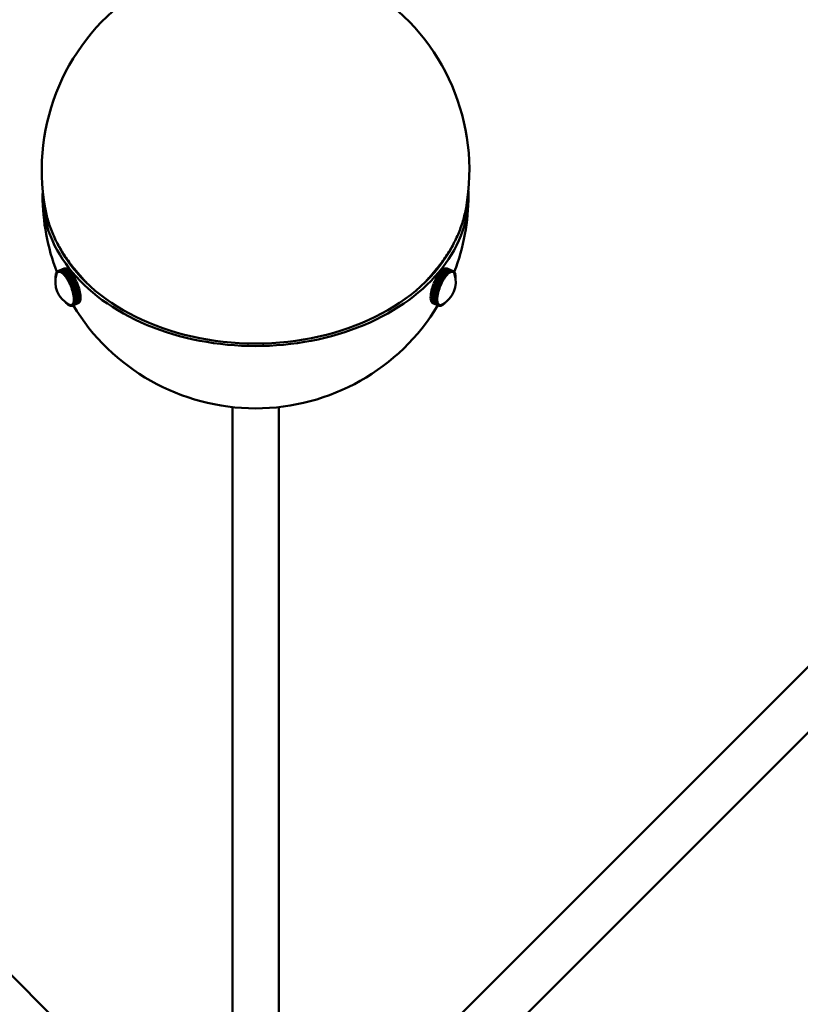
# Model space of a CAD drawing. Header units: millimetres. Extents: x 381 to 3103, y 17 to 2472.
# Tile 13 of 36: x 805 to 1024, y 789 to 1066. Entities that reach past the tile are written whole.
import ezdxf

# ---------------------------------------------------------------- set-up
doc = ezdxf.new("R2010")
doc.units = ezdxf.units.MM
doc.header["$LTSCALE"] = 12
doc.layers.add('Widoczne (ISO)', color=7, linetype='Continuous', lineweight=50)
doc.layers.add('Wymiar (ISO)', color=7, linetype='Continuous', lineweight=18)
doc.styles.add('Tekst notatki (ISO)', font='tahoma.ttf')
doc.dimstyles.new('Domyślne (ISO)', dxfattribs={"dimscale": 12, "dimtxt": 3, "dimasz": 3, "dimexe": 3.175, "dimexo": 0, "dimgap": 0.762, "dimtad": 1, "dimdec": 1, "dimlfac": 0.03937, "dimrnd": 1e-08, "dimzin": 0, "dimdsep": 46, "dimtxsty": 'Tekst notatki (ISO)', "dimblk": 'Filled-1', "dimcen": 0.09, "dimdle": 10, "dimse1": 1, "dimse2": 1, "dimclrd": 256, "dimclre": 256, "dimclrt": 256, "dimadec": 0, "dimazin": 0, "dimtfac": 0.666667, "dimtmove": 0, "dimatfit": 3, "dimfxl": 1, "dimtolj": 1, "dimlwd": 15, "dimlwe": 15, "dimarcsym": 0})

# ---------------------------------------------------------------- blocks, each defined once
blk = doc.blocks.new('Filled-1')
at = {"color": 0}
for p, q in [((0, 0), (-1, 0.25)), ((-1, 0.25), (-1, -0.25)), ((-1, 0), (0, 0)), ((-1, -0.25), (0, 0))]:
    blk.add_line(p, q, dxfattribs=at)
at = {"color": 0, "flags": 128}
blk.add_lwpolyline([(-1, -0.25), (0, 0), (-1, 0.25), (-1, -0.25)], dxfattribs=at)
at = {"color": 0}
blk.add_solid([(-1, -0.25), (0, 0), (-1, 0.25), (-1, -0.25)], dxfattribs=at)
blk = doc.blocks.new('*D9')
at = {"layer": 'Defpoints', "color": 0, "transparency": 16777216}
for p in [(925.71, 1346.51), (1573.16, 1346.51), (870.71, 230.38)]:
    blk.add_point(p, dxfattribs=at)
at = {"layer": 'Wymiar (ISO)', "lineweight": 15, "transparency": 16777216}
blk.add_line((1573.16, 266.38), (1573.16, 1310.51), dxfattribs=at)
at = {"layer": 'Wymiar (ISO)', "lineweight": 15, "transparency": 16777216, "xscale": 36, "yscale": 36, "zscale": 36}
for p, rotation in [((1573.16, 1346.51), 90), ((1573.16, 230.38), 270)]:
    blk.add_blockref('Filled-1', p, dxfattribs=dict(at, rotation=rotation))
at = {"layer": 'Wymiar (ISO)', "lineweight": 18, "transparency": 16777216, "insert": (1465.84, 689.34), "char_height": 36, "attachment_point": 1, "rotation": 90, "style": 'Tekst notatki (ISO)'}
blk.add_mtext('\\A1;43.9\\P1116 mm', dxfattribs=at)
blk = doc.blocks.new('*D10')
at = {"layer": 'Defpoints', "color": 0, "transparency": 16777216}
for p in [(925.71, 1496.51), (1573.16, 1496.51), (870.71, 230.38)]:
    blk.add_point(p, dxfattribs=at)
at = {"layer": 'Wymiar (ISO)', "lineweight": 15, "transparency": 16777216}
for p, q in [((1573.16, 1496.51), (1573.16, 1749)), ((1573.16, 266.38), (1573.16, 1460.51))]:
    blk.add_line(p, q, dxfattribs=at)
at = {"layer": 'Wymiar (ISO)', "lineweight": 15, "transparency": 16777216, "xscale": 36, "yscale": 36, "zscale": 36}
for p, rotation in [((1573.16, 1496.51), 90), ((1573.16, 230.38), 270)]:
    blk.add_blockref('Filled-1', p, dxfattribs=dict(at, rotation=rotation))
at = {"layer": 'Wymiar (ISO)', "lineweight": 18, "transparency": 16777216, "insert": (1465.7, 1541.65), "char_height": 36, "attachment_point": 1, "rotation": 90, "style": 'Tekst notatki (ISO)'}
blk.add_mtext('\\A1;49.8\\P1266 mm', dxfattribs=at)
blk = doc.blocks.new('*D11')
at = {"layer": 'Defpoints', "color": 0, "transparency": 16777216}
for p in [(925.71, 1796.51), (1573.16, 1796.51), (870.71, 230.38)]:
    blk.add_point(p, dxfattribs=at)
at = {"layer": 'Wymiar (ISO)', "lineweight": 15, "transparency": 16777216}
for p, q in [((1573.16, 1796.51), (1573.16, 2049)), ((1573.16, 266.38), (1573.16, 1760.51))]:
    blk.add_line(p, q, dxfattribs=at)
at = {"layer": 'Wymiar (ISO)', "lineweight": 15, "transparency": 16777216, "xscale": 36, "yscale": 36, "zscale": 36}
for p, rotation in [((1573.16, 1796.51), 90), ((1573.16, 230.38), 270)]:
    blk.add_blockref('Filled-1', p, dxfattribs=dict(at, rotation=rotation))
at = {"layer": 'Wymiar (ISO)', "lineweight": 18, "transparency": 16777216, "insert": (1465.92, 1841.65), "char_height": 36, "attachment_point": 1, "rotation": 90, "style": 'Tekst notatki (ISO)'}
blk.add_mtext('\\A1;61.7\\P1566 mm', dxfattribs=at)
blk = doc.blocks.new('*D12')
at = {"layer": 'Defpoints', "color": 0, "transparency": 16777216}
for p in [(925.71, 2246.01), (1573.16, 2246.01), (870.71, 230.38)]:
    blk.add_point(p, dxfattribs=at)
at = {"layer": 'Wymiar (ISO)', "lineweight": 15, "transparency": 16777216}
blk.add_line((1573.16, 266.38), (1573.16, 2210.01), dxfattribs=at)
at = {"layer": 'Wymiar (ISO)', "lineweight": 15, "transparency": 16777216, "xscale": 36, "yscale": 36, "zscale": 36}
for p, rotation in [((1573.16, 2246.01), 90), ((1573.16, 230.38), 270)]:
    blk.add_blockref('Filled-1', p, dxfattribs=dict(at, rotation=rotation))
at = {"layer": 'Wymiar (ISO)', "lineweight": 18, "transparency": 16777216, "insert": (1465.79, 2138.24), "char_height": 36, "attachment_point": 1, "rotation": 90, "style": 'Tekst notatki (ISO)'}
blk.add_mtext('\\A1;79.4\\P2016 mm', dxfattribs=at)

msp = doc.modelspace()

# ---------------------------------------------------------------- linework, layer by layer
at = {"layer": 'Widoczne (ISO)'}
for p, q in [((814.92, 994.76), (815.05, 994.9)), ((815.05, 994.9), (815.07, 994.91)), ((815.16, 994.68), (815.05, 994.9)), ((815.07, 994.91), (815.22, 995.01)), ((815.17, 994.68), (815.07, 994.91)), ((815.22, 995.01), (815.24, 995.01)), ((815.32, 994.78), (815.22, 995.01)), ((816.97, 995.72), (815.24, 995.01)), ((815.24, 995.01), (815.41, 995.06)), ((815.33, 994.78), (815.24, 995.01)), ((815.33, 994.78), (815.41, 994.81)), ((815.34, 994.78), (815.38, 994.8)), ((815.41, 995.06), (817.14, 995.77)), ((815.5, 994.83), (815.41, 995.06)), ((815.41, 994.81), (815.5, 994.83)), ((817.16, 995.77), (815.42, 995.06)), ((815.51, 994.83), (815.42, 995.06)), ((815.42, 995.06), (815.61, 995.06)), ((815.5, 994.83), (815.51, 994.83)), ((815.51, 994.83), (815.6, 994.83)), ((815.6, 994.83), (815.7, 994.83)), ((815.61, 995.06), (817.35, 995.77)), ((815.7, 994.83), (815.61, 995.06)), ((817.37, 995.77), (815.63, 995.06)), ((815.71, 994.83), (815.63, 995.06)), ((815.63, 995.06), (815.84, 995.01)), ((815.7, 994.83), (815.7, 994.83)), ((815.71, 994.83), (815.81, 994.8)), ((815.81, 994.8), (815.91, 994.78)), ((815.84, 995.01), (817.57, 995.72)), ((815.91, 994.78), (815.84, 995.01)), ((817.59, 995.71), (815.86, 995)), ((815.92, 994.78), (815.86, 995)), ((815.86, 995), (816.08, 994.91)), ((816.08, 994.91), (817.81, 995.61)), ((816.14, 994.68), (816.08, 994.91)), ((817.83, 995.6), (816.1, 994.89)), ((816.15, 994.67), (816.1, 994.89)), ((816.1, 994.89), (816.33, 994.75)), ((816.33, 994.75), (818.07, 995.46)), ((818.09, 995.44), (816.36, 994.73)), ((816.6, 994.54), (818.33, 995.25)), ((818.35, 995.23), (816.62, 994.52)), ((816.87, 994.28), (818.6, 994.99)), ((818.62, 994.97), (816.89, 994.26)), ((817.14, 995.77), (816.97, 995.72)), ((817.14, 995.77), (817.14, 995.77)), ((817.35, 995.77), (817.16, 995.77)), ((817.35, 995.76), (817.35, 995.77)), ((817.57, 995.72), (817.37, 995.77)), ((817.58, 995.7), (817.57, 995.72)), ((817.81, 995.61), (817.59, 995.71)), ((817.82, 995.59), (817.81, 995.61)), ((818.07, 995.46), (817.83, 995.6)), ((818.07, 995.43), (818.07, 995.46)), ((818.33, 995.25), (818.09, 995.44)), ((818.33, 995.22), (818.33, 995.25)), ((818.6, 994.99), (818.35, 995.23)), ((818.6, 994.96), (818.6, 994.99)), ((818.87, 994.69), (818.62, 994.97)), ((822.04, 993.13), (820.32, 995.13)), ((919.38, 993.13), (921.1, 995.13)), ((922.77, 994.94), (922.52, 994.66)), ((924.51, 994.23), (922.77, 994.94)), ((923.04, 995.2), (922.8, 994.97)), ((922.8, 994.97), (924.53, 994.26)), ((922.8, 994.93), (922.8, 994.97)), ((924.78, 994.5), (923.04, 995.2)), ((923.06, 995.2), (923.07, 995.23)), ((923.31, 995.42), (923.07, 995.23)), ((923.07, 995.23), (924.8, 994.52)), ((925.04, 994.71), (923.31, 995.42)), ((923.56, 995.59), (923.33, 995.44)), ((923.33, 995.44), (925.07, 994.73)), ((923.33, 995.41), (923.33, 995.44)), ((925.3, 994.88), (923.56, 995.59)), ((923.58, 995.58), (923.59, 995.6)), ((923.81, 995.7), (923.59, 995.6)), ((923.59, 995.6), (925.32, 994.89)), ((925.54, 995), (923.81, 995.7)), ((923.82, 995.7), (923.83, 995.71)), ((924.04, 995.77), (923.83, 995.71)), ((923.83, 995.71), (925.56, 995)), ((925.77, 995.06), (924.04, 995.77)), ((924.05, 995.76), (924.06, 995.77)), ((924.06, 995.77), (925.79, 995.06)), ((924.25, 995.77), (924.06, 995.77)), ((925.98, 995.07), (924.25, 995.77)), ((924.26, 995.77), (926, 995.06)), ((924.26, 995.77), (924.26, 995.77)), ((924.44, 995.73), (924.26, 995.77)), ((926.17, 995.02), (924.44, 995.73)), ((925.07, 994.73), (925.3, 994.88)), ((925.25, 994.66), (925.3, 994.88)), ((925.26, 994.67), (925.32, 994.89)), ((925.32, 994.89), (925.54, 995)), ((925.48, 994.77), (925.54, 995)), ((925.49, 994.77), (925.56, 995)), ((925.49, 994.77), (925.59, 994.8)), ((925.56, 995), (925.77, 995.06)), ((925.59, 994.8), (925.7, 994.83)), ((925.7, 994.83), (925.77, 995.06)), ((925.7, 994.83), (925.71, 994.83)), ((925.71, 994.83), (925.79, 995.06)), ((925.71, 994.83), (925.8, 994.83)), ((925.79, 995.06), (925.98, 995.07)), ((925.8, 994.83), (925.9, 994.83)), ((925.9, 994.83), (925.98, 995.07)), ((925.9, 994.84), (925.91, 994.83)), ((925.91, 994.83), (926, 995.06)), ((925.91, 994.83), (925.99, 994.81)), ((925.99, 994.81), (926.08, 994.79)), ((926, 995.06), (926.17, 995.02)), ((926.08, 994.78), (926.04, 994.8)), ((926.08, 994.79), (926.17, 995.02)), ((926.09, 994.79), (926.19, 995.01)), ((926.17, 995.02), (926.19, 995.01)), ((926.19, 995.01), (926.34, 994.92)), ((926.24, 994.69), (926.34, 994.92)), ((926.25, 994.69), (926.35, 994.91)), ((926.34, 994.92), (926.35, 994.91)), ((926.35, 994.91), (926.49, 994.77)), ((814.61, 993.65), (814.65, 993.97)), ((814.69, 993.54), (814.61, 993.65)), ((814.61, 993.62), (814.63, 993.63)), ((814.69, 993.52), (814.61, 993.62)), ((814.61, 993.27), (814.61, 993.62)), ((814.64, 993.24), (814.61, 993.27)), ((814.61, 993.24), (814.63, 993.25)), ((814.63, 993.21), (814.61, 993.24)), ((814.61, 993.11), (814.61, 993.24)), ((814.65, 994), (814.71, 994.27)), ((814.76, 993.82), (814.65, 994)), ((814.65, 993.97), (814.66, 993.97)), ((814.76, 993.81), (814.65, 993.97)), ((814.71, 994.3), (814.8, 994.53)), ((814.83, 994.09), (814.71, 994.3)), ((814.71, 994.27), (814.72, 994.28)), ((814.83, 994.08), (814.71, 994.27)), ((814.8, 994.53), (814.81, 994.54)), ((814.91, 994.33), (814.8, 994.53)), ((814.81, 994.55), (814.91, 994.74)), ((814.92, 994.34), (814.81, 994.55)), ((814.82, 994.04), (814.83, 994.08)), ((814.83, 994.09), (814.87, 994.21)), ((814.84, 994.09), (814.83, 994.09)), ((814.83, 994.08), (814.83, 994.08)), ((814.87, 994.21), (814.91, 994.33)), ((814.91, 994.74), (814.93, 994.75)), ((815.03, 994.53), (814.91, 994.74)), ((814.91, 994.33), (814.92, 994.33)), ((815.03, 994.53), (814.92, 994.76)), ((814.92, 994.34), (814.97, 994.43)), ((814.93, 994.34), (814.92, 994.34)), ((814.97, 994.43), (815.03, 994.53)), ((815.03, 994.53), (815.1, 994.6)), ((815.04, 994.54), (815.03, 994.53)), ((815.03, 994.53), (815.03, 994.53)), ((815.1, 994.6), (815.16, 994.68)), ((815.16, 994.68), (815.18, 994.68)), ((815.17, 994.68), (815.24, 994.73)), ((815.19, 994.69), (815.17, 994.68)), ((815.24, 994.73), (815.32, 994.78)), ((815.32, 994.78), (815.33, 994.78)), ((815.91, 994.78), (815.92, 994.78)), ((815.92, 994.78), (816.03, 994.73)), ((816.03, 994.73), (816.14, 994.68)), ((816.14, 994.68), (816.15, 994.68)), ((816.15, 994.67), (816.27, 994.6)), ((816.27, 994.6), (816.38, 994.53)), ((816.38, 994.53), (816.33, 994.75)), ((816.39, 994.52), (816.36, 994.73)), ((816.36, 994.73), (816.6, 994.54)), ((816.38, 994.53), (816.39, 994.53)), ((816.39, 994.52), (816.51, 994.42)), ((816.51, 994.42), (816.63, 994.33)), ((816.63, 994.33), (816.6, 994.54)), ((816.64, 994.32), (816.62, 994.52)), ((816.62, 994.52), (816.87, 994.28)), ((816.63, 994.33), (816.64, 994.33)), ((816.64, 994.32), (816.77, 994.2)), ((816.77, 994.2), (816.89, 994.08)), ((816.89, 994.08), (816.87, 994.28)), ((816.9, 994.07), (816.89, 994.26)), ((816.89, 994.26), (817.14, 993.98)), ((816.89, 994.08), (816.9, 994.09)), ((816.9, 994.07), (817.03, 993.93)), ((817.03, 993.93), (817.15, 993.79)), ((817.14, 993.98), (818.87, 994.69)), ((817.15, 993.79), (817.14, 993.98)), ((817.15, 993.79), (817.16, 993.8)), ((817.16, 993.78), (817.17, 993.95)), ((817.16, 993.78), (817.29, 993.62)), ((818.9, 994.66), (817.17, 993.95)), ((817.17, 993.95), (817.42, 993.64)), ((817.29, 993.62), (817.41, 993.47)), ((817.41, 993.47), (817.42, 993.64)), ((817.41, 993.47), (817.43, 993.47)), ((817.42, 993.64), (819.15, 994.35)), ((817.42, 993.45), (817.44, 993.61)), ((817.42, 993.45), (817.55, 993.28)), ((819.17, 994.31), (817.44, 993.61)), ((817.44, 993.61), (817.69, 993.26)), ((817.55, 993.28), (817.67, 993.1)), ((817.67, 993.1), (817.69, 993.26)), ((817.67, 993.1), (817.69, 993.11)), ((817.68, 993.08), (817.71, 993.22)), ((817.68, 993.08), (817.81, 992.89)), ((817.69, 993.26), (819.42, 993.96)), ((819.44, 993.93), (817.71, 993.22)), ((817.71, 993.22), (817.96, 992.84)), ((817.81, 992.89), (817.93, 992.7)), ((817.93, 992.7), (817.96, 992.84)), ((817.93, 992.7), (817.95, 992.71)), ((817.94, 992.69), (817.98, 992.8)), ((817.94, 992.69), (818.06, 992.48)), ((817.96, 992.84), (819.69, 993.55)), ((819.71, 993.51), (817.98, 992.8)), ((817.98, 992.8), (818.22, 992.4)), ((818.06, 992.48), (818.18, 992.28)), ((818.18, 992.28), (818.22, 992.4)), ((818.18, 992.28), (818.2, 992.29)), ((818.19, 992.26), (818.24, 992.35)), ((818.19, 992.26), (818.3, 992.05)), ((818.22, 992.4), (819.95, 993.1)), ((819.97, 993.06), (818.24, 992.35)), ((818.24, 992.35), (818.47, 991.93)), ((818.3, 992.05), (818.41, 991.83)), ((818.47, 991.93), (820.2, 992.63)), ((820.22, 992.59), (818.49, 991.88)), ((818.64, 991.37), (820.37, 992.07)), ((818.7, 991.44), (820.43, 992.15)), ((820.45, 992.1), (818.72, 991.39)), ((818.87, 994.65), (818.87, 994.69)), ((819.15, 994.35), (818.9, 994.66)), ((819.15, 994.3), (819.15, 994.35)), ((819.42, 993.96), (819.17, 994.31)), ((819.42, 993.92), (819.42, 993.96)), ((819.69, 993.55), (819.44, 993.93)), ((819.68, 993.49), (819.69, 993.55)), ((819.95, 993.1), (819.71, 993.51)), ((819.93, 993.04), (819.95, 993.1)), ((820.2, 992.63), (819.97, 993.06)), ((820.16, 992.57), (820.2, 992.63)), ((820.43, 992.15), (820.22, 992.59)), ((820.37, 992.07), (820.43, 992.15)), ((820.65, 991.64), (820.45, 992.1)), ((821.15, 993.91), (821.31, 993.98)), ((920.27, 993.91), (920.11, 993.98)), ((920.95, 992.06), (920.75, 991.6)), ((922.68, 991.35), (920.95, 992.06)), ((921.18, 992.55), (920.97, 992.1)), ((920.97, 992.1), (922.7, 991.39)), ((921.03, 992.03), (920.97, 992.1)), ((922.91, 991.84), (921.18, 992.55)), ((921.43, 993.02), (921.2, 992.59)), ((921.2, 992.59), (922.93, 991.88)), ((921.24, 992.52), (921.2, 992.59)), ((923.16, 992.31), (921.43, 993.02)), ((921.69, 993.47), (921.45, 993.06)), ((921.45, 993.06), (923.18, 992.36)), ((921.47, 993), (921.45, 993.06)), ((923.42, 992.76), (921.69, 993.47)), ((921.95, 993.89), (921.71, 993.51)), ((921.71, 993.51), (923.44, 992.8)), ((921.72, 993.46), (921.71, 993.51)), ((923.68, 993.18), (921.95, 993.89)), ((922.22, 994.28), (921.98, 993.93)), ((921.98, 993.93), (923.71, 993.22)), ((921.98, 993.88), (921.98, 993.93)), ((923.96, 993.57), (922.22, 994.28)), ((922.5, 994.63), (922.25, 994.31)), ((922.25, 994.31), (923.98, 993.61)), ((922.25, 994.27), (922.25, 994.31)), ((924.23, 993.92), (922.5, 994.63)), ((922.52, 994.66), (924.26, 993.95)), ((922.52, 994.62), (922.52, 994.66)), ((922.93, 991.88), (923.16, 992.31)), ((923.1, 992.01), (923.21, 992.22)), ((923.21, 992.22), (923.16, 992.31)), ((923.18, 992.36), (923.42, 992.76)), ((923.22, 992.24), (923.18, 992.36)), ((923.19, 992.25), (923.22, 992.24)), ((923.22, 992.24), (923.34, 992.44)), ((923.34, 992.44), (923.46, 992.65)), ((923.46, 992.65), (923.42, 992.76)), ((923.44, 992.8), (923.68, 993.18)), ((923.47, 992.67), (923.44, 992.8)), ((923.45, 992.68), (923.47, 992.67)), ((923.47, 992.67), (923.59, 992.86)), ((923.59, 992.86), (923.71, 993.05)), ((923.71, 993.05), (923.68, 993.18)), ((923.71, 993.22), (923.96, 993.57)), ((923.73, 993.07), (923.71, 993.22)), ((923.71, 993.07), (923.73, 993.07)), ((923.73, 993.07), (923.85, 993.24)), ((923.85, 993.24), (923.97, 993.42)), ((923.97, 993.42), (923.96, 993.57)), ((923.97, 993.44), (923.99, 993.43)), ((923.98, 993.61), (924.23, 993.92)), ((923.99, 993.43), (923.98, 993.61)), ((923.99, 993.43), (924.11, 993.59)), ((924.11, 993.59), (924.24, 993.75)), ((924.24, 993.75), (924.23, 993.92)), ((924.24, 993.77), (924.25, 993.77)), ((924.25, 993.77), (924.26, 993.95)), ((924.25, 993.77), (924.37, 993.91)), ((924.26, 993.95), (924.51, 994.23)), ((924.37, 993.91), (924.5, 994.04)), ((924.5, 994.04), (924.51, 994.23)), ((924.5, 994.06), (924.51, 994.06)), ((924.51, 994.06), (924.53, 994.26)), ((924.51, 994.06), (924.63, 994.18)), ((924.53, 994.26), (924.78, 994.5)), ((924.63, 994.18), (924.75, 994.3)), ((924.75, 994.3), (924.78, 994.5)), ((924.76, 994.31), (924.77, 994.31)), ((924.77, 994.31), (924.8, 994.52)), ((924.77, 994.31), (924.89, 994.4)), ((924.8, 994.52), (925.04, 994.71)), ((924.89, 994.4), (925.01, 994.5)), ((925.01, 994.5), (925.04, 994.71)), ((925.01, 994.51), (925.02, 994.51)), ((925.02, 994.51), (925.07, 994.73)), ((925.02, 994.51), (925.13, 994.58)), ((925.13, 994.58), (925.25, 994.66)), ((925.25, 994.67), (925.26, 994.67)), ((925.26, 994.67), (925.37, 994.72)), ((925.37, 994.72), (925.48, 994.77)), ((925.48, 994.78), (925.49, 994.77)), ((926.08, 994.79), (926.09, 994.79)), ((926.09, 994.79), (926.16, 994.74)), ((926.16, 994.74), (926.24, 994.69)), ((926.24, 994.69), (926.22, 994.7)), ((926.23, 994.7), (926.25, 994.69)), ((926.25, 994.69), (926.31, 994.62)), ((926.31, 994.62), (926.38, 994.55)), ((926.38, 994.55), (926.37, 994.55)), ((926.37, 994.54), (926.38, 994.54)), ((926.38, 994.55), (926.49, 994.77)), ((926.38, 994.54), (926.5, 994.76)), ((926.38, 994.54), (926.44, 994.45)), ((926.44, 994.45), (926.49, 994.36)), ((926.48, 994.76), (926.5, 994.76)), ((926.49, 994.36), (926.61, 994.57)), ((926.49, 994.36), (926.49, 994.36)), ((926.49, 994.35), (926.5, 994.35)), ((926.5, 994.76), (926.61, 994.57)), ((926.5, 994.35), (926.62, 994.55)), ((926.5, 994.35), (926.54, 994.23)), ((926.54, 994.23), (926.58, 994.12)), ((926.58, 994.12), (926.7, 994.32)), ((926.58, 994.12), (926.58, 994.12)), ((926.58, 994.11), (926.59, 994.1)), ((926.59, 994.1), (926.71, 994.29)), ((926.59, 994.1), (926.6, 994.05)), ((926.6, 994.56), (926.62, 994.55)), ((926.62, 994.55), (926.7, 994.32)), ((926.65, 993.85), (926.77, 994.02)), ((926.66, 993.83), (926.77, 994)), ((926.69, 994.3), (926.71, 994.29)), ((926.71, 994.29), (926.77, 994.02)), ((926.72, 993.57), (926.81, 993.69)), ((926.73, 993.55), (926.81, 993.65)), ((926.75, 994), (926.77, 994)), ((926.77, 994), (926.81, 993.69)), ((926.78, 993.27), (926.82, 993.31)), ((926.79, 993.66), (926.81, 993.65)), ((926.79, 993.28), (926.81, 993.27)), ((926.79, 993.24), (926.81, 993.27)), ((926.81, 993.65), (926.82, 993.31)), ((926.81, 993.27), (926.81, 993.11)), ((818.41, 991.83), (818.47, 991.93)), ((818.41, 991.83), (818.46, 991.85)), ((818.42, 991.81), (818.49, 991.88)), ((818.42, 991.81), (818.53, 991.59)), ((818.49, 991.88), (818.7, 991.44)), ((818.53, 991.59), (818.64, 991.37)), ((818.64, 991.37), (818.7, 991.44)), ((818.65, 991.34), (818.72, 991.39)), ((818.65, 991.34), (818.75, 991.12)), ((818.72, 991.39), (818.92, 990.94)), ((818.75, 991.12), (818.85, 990.89)), ((818.85, 990.89), (820.58, 991.59)), ((820.59, 991.57), (818.85, 990.86)), ((818.85, 990.89), (818.92, 990.94)), ((818.85, 990.86), (818.94, 990.89)), ((818.85, 990.86), (818.95, 990.63)), ((818.92, 990.94), (820.65, 991.64)), ((820.67, 991.6), (818.94, 990.89)), ((818.94, 990.89), (819.12, 990.42)), ((818.95, 990.63), (819.04, 990.4)), ((819.04, 990.4), (819.12, 990.42)), ((820.78, 991.08), (819.05, 990.38)), ((819.05, 990.38), (819.13, 990.14)), ((819.05, 990.38), (819.14, 990.38)), ((819.12, 990.42), (820.85, 991.13)), ((819.13, 990.14), (819.21, 989.91)), ((820.87, 991.08), (819.14, 990.38)), ((819.14, 990.38), (819.3, 989.91)), ((819.21, 989.91), (819.3, 989.91)), ((819.27, 989.91), (819.22, 989.89)), ((819.22, 989.89), (819.29, 989.65)), ((819.22, 989.89), (819.32, 989.86)), ((819.29, 989.65), (819.36, 989.42)), ((819.3, 989.91), (821.04, 990.62)), ((821.05, 990.57), (819.32, 989.86)), ((819.32, 989.86), (819.46, 989.4)), ((819.36, 989.42), (819.46, 989.4)), ((819.4, 989.41), (819.36, 989.4)), ((819.36, 989.4), (819.43, 989.17)), ((819.36, 989.4), (819.47, 989.35)), ((819.46, 989.4), (821.19, 990.1)), ((821.21, 990.06), (819.47, 989.35)), ((819.47, 989.35), (819.59, 988.89)), ((819.59, 988.89), (821.33, 989.6)), ((821.34, 989.55), (819.61, 988.85)), ((820.58, 991.59), (820.65, 991.64)), ((820.59, 991.57), (820.67, 991.6)), ((820.85, 991.13), (820.67, 991.6)), ((820.78, 991.08), (820.87, 991.08)), ((821.04, 990.62), (820.87, 991.08)), ((820.97, 990.59), (821.05, 990.57)), ((821.19, 990.1), (821.05, 990.57)), ((821.15, 990.08), (821.21, 990.06)), ((821.33, 989.6), (821.21, 990.06)), ((821.29, 989.59), (821.34, 989.55)), ((821.43, 989.11), (821.34, 989.55)), ((920.07, 989.51), (919.98, 989.07)), ((920.12, 989.54), (920.07, 989.51)), ((921.81, 988.8), (920.07, 989.51)), ((920.2, 990.01), (920.08, 989.56)), ((920.08, 989.56), (921.82, 988.85)), ((920.26, 990.04), (920.2, 990.01)), ((921.93, 989.31), (920.2, 990.01)), ((920.36, 990.52), (920.22, 990.06)), ((920.22, 990.06), (921.95, 989.35)), ((920.43, 990.54), (920.36, 990.52)), ((922.09, 989.82), (920.36, 990.52)), ((920.53, 991.04), (920.37, 990.57)), ((920.37, 990.57), (922.1, 989.86)), ((920.63, 991.04), (920.53, 991.04)), ((922.26, 990.33), (920.53, 991.04)), ((920.73, 991.55), (920.55, 991.08)), ((920.55, 991.08), (922.28, 990.38)), ((922.36, 990.33), (920.63, 991.04)), ((920.82, 991.53), (920.73, 991.55)), ((922.46, 990.84), (920.73, 991.55)), ((920.75, 991.6), (922.48, 990.89)), ((920.83, 991.55), (920.75, 991.6)), ((922.55, 990.82), (920.82, 991.53)), ((920.83, 991.55), (922.56, 990.84)), ((921.03, 992.03), (922.77, 991.32)), ((921.82, 988.85), (921.93, 989.31)), ((922.04, 989.36), (921.93, 989.31)), ((921.95, 989.35), (922.09, 989.82)), ((922.05, 989.38), (921.95, 989.35)), ((921.99, 989.13), (922.04, 989.36)), ((922.04, 989.36), (922.01, 989.37)), ((922.05, 989.38), (922.12, 989.61)), ((922.19, 989.84), (922.09, 989.82)), ((922.1, 989.86), (922.26, 990.33)), ((922.2, 989.87), (922.1, 989.86)), ((922.12, 989.61), (922.19, 989.84)), ((922.19, 989.84), (922.14, 989.86)), ((922.2, 989.87), (922.28, 990.1)), ((922.36, 990.33), (922.26, 990.33)), ((922.28, 990.38), (922.46, 990.84)), ((922.37, 990.36), (922.28, 990.38)), ((922.28, 990.1), (922.36, 990.33)), ((922.37, 990.36), (922.46, 990.59)), ((922.55, 990.82), (922.46, 990.84)), ((922.46, 990.59), (922.55, 990.82)), ((922.48, 990.89), (922.68, 991.35)), ((922.56, 990.84), (922.48, 990.89)), ((922.56, 990.84), (922.66, 991.07)), ((922.66, 991.07), (922.76, 991.3)), ((922.76, 991.3), (922.68, 991.35)), ((922.7, 991.39), (922.91, 991.84)), ((922.77, 991.32), (922.7, 991.39)), ((922.77, 991.32), (922.87, 991.55)), ((922.87, 991.55), (922.98, 991.77)), ((922.98, 991.77), (922.91, 991.84)), ((922.99, 991.79), (922.93, 991.88)), ((922.94, 991.81), (922.99, 991.79)), ((922.99, 991.79), (923.1, 992.01)), ((819.43, 989.17), (819.49, 988.94)), ((819.49, 988.94), (819.59, 988.89)), ((819.51, 988.93), (819.49, 988.92)), ((819.49, 988.92), (819.54, 988.7)), ((819.49, 988.92), (819.61, 988.85)), ((819.54, 988.7), (819.59, 988.48)), ((819.59, 988.48), (819.7, 988.4)), ((819.59, 988.46), (819.63, 988.24)), ((819.61, 988.46), (819.59, 988.46)), ((819.59, 988.46), (819.71, 988.36)), ((819.61, 988.85), (819.7, 988.4)), ((819.63, 988.24), (819.66, 988.03)), ((819.66, 988.03), (819.78, 987.93)), ((819.67, 988.01), (819.69, 987.81)), ((819.68, 988.01), (819.67, 988.01)), ((819.67, 988.01), (819.79, 987.89)), ((819.69, 987.81), (819.71, 987.6)), ((819.7, 988.4), (821.43, 989.11)), ((819.71, 986.67), (819.7, 986.51)), ((819.7, 986.51), (819.82, 986.34)), ((821.44, 989.07), (819.71, 988.36)), ((819.71, 988.36), (819.78, 987.93)), ((819.71, 987.6), (819.84, 987.49)), ((819.73, 987.59), (819.71, 987.58)), ((819.71, 987.58), (819.72, 987.4)), ((819.71, 987.58), (819.84, 987.45)), ((819.73, 986.83), (819.71, 986.67)), ((819.72, 987.4), (819.74, 987.21)), ((819.74, 987.19), (819.73, 987.02)), ((819.73, 987.02), (819.73, 986.84)), ((819.73, 986.84), (819.86, 986.69)), ((819.74, 986.83), (819.73, 986.83)), ((819.73, 986.83), (819.85, 986.65)), ((819.74, 987.21), (819.86, 987.07)), ((819.75, 987.19), (819.74, 987.19)), ((819.74, 987.19), (819.86, 987.03)), ((821.49, 986.72), (819.75, 986.01)), ((819.76, 986.04), (821.49, 986.74)), ((819.78, 987.93), (821.52, 988.64)), ((821.52, 988.6), (819.79, 987.89)), ((819.79, 987.89), (819.84, 987.49)), ((819.82, 986.34), (821.55, 987.05)), ((821.55, 987.02), (819.82, 986.31)), ((819.85, 986.65), (819.82, 986.34)), ((819.84, 987.49), (821.57, 988.19)), ((821.57, 988.15), (819.84, 987.45)), ((819.84, 987.45), (819.86, 987.07)), ((821.59, 987.36), (819.85, 986.65)), ((819.86, 987.07), (821.59, 987.78)), ((821.59, 987.74), (819.86, 987.03)), ((819.86, 986.69), (821.59, 987.39)), ((819.86, 987.03), (819.86, 986.69)), ((821.4, 989.1), (821.44, 989.07)), ((821.4, 986.49), (821.49, 986.72)), ((821.52, 988.64), (821.44, 989.07)), ((821.47, 986.74), (821.49, 986.72)), ((821.49, 988.63), (821.52, 988.6)), ((821.49, 986.74), (821.55, 987.02)), ((821.57, 988.19), (821.52, 988.6)), ((821.54, 988.18), (821.57, 988.15)), ((821.54, 987.04), (821.55, 987.02)), ((821.55, 987.05), (821.59, 987.36)), ((821.59, 987.78), (821.57, 988.15)), ((821.57, 987.77), (821.59, 987.74)), ((821.57, 987.38), (821.59, 987.36)), ((821.59, 987.39), (821.59, 987.74)), ((919.85, 988.12), (919.83, 987.74)), ((919.83, 987.74), (921.56, 987.03)), ((919.85, 987.73), (919.83, 987.7)), ((919.83, 987.7), (919.84, 987.36)), ((921.56, 987), (919.83, 987.7)), ((919.84, 987.36), (921.57, 986.65)), ((919.86, 987.35), (919.84, 987.33)), ((919.84, 987.33), (919.87, 987.02)), ((921.57, 986.62), (919.84, 987.33)), ((919.89, 988.56), (919.85, 988.15)), ((919.85, 988.15), (921.58, 987.45)), ((919.87, 988.15), (919.85, 988.12)), ((921.58, 987.41), (919.85, 988.12)), ((919.87, 987.02), (921.6, 986.31)), ((919.89, 987.01), (919.88, 986.99)), ((919.88, 986.99), (919.94, 986.72)), ((921.61, 986.28), (919.88, 986.99)), ((919.93, 988.59), (919.89, 988.56)), ((921.63, 987.85), (919.89, 988.56)), ((919.97, 989.02), (919.9, 988.6)), ((919.9, 988.6), (921.63, 987.89)), ((919.94, 986.72), (921.67, 986.01)), ((919.95, 986.71), (919.94, 986.69)), ((919.94, 986.69), (920.03, 986.46)), ((921.68, 985.99), (919.94, 986.69)), ((920.01, 989.06), (919.97, 989.02)), ((921.7, 988.32), (919.97, 989.02)), ((919.98, 989.07), (921.71, 988.36)), ((921.56, 987.03), (921.58, 987.41)), ((921.69, 987.17), (921.56, 987.03)), ((921.69, 987.16), (921.56, 987)), ((921.57, 986.65), (921.56, 987)), ((921.69, 986.81), (921.57, 986.65)), ((921.69, 986.8), (921.57, 986.62)), ((921.6, 986.31), (921.57, 986.62)), ((921.58, 987.45), (921.63, 987.85)), ((921.71, 987.57), (921.58, 987.45)), ((921.7, 987.55), (921.58, 987.41)), ((921.63, 987.89), (921.7, 988.32)), ((921.75, 987.99), (921.63, 987.89)), ((921.75, 987.97), (921.63, 987.85)), ((921.69, 987.16), (921.67, 987.16)), ((921.69, 986.8), (921.68, 986.8)), ((921.7, 987.55), (921.69, 987.55)), ((921.69, 987.36), (921.7, 987.55)), ((921.69, 987.17), (921.69, 987.36)), ((921.69, 986.98), (921.69, 987.16)), ((921.69, 986.81), (921.69, 986.98)), ((921.71, 986.64), (921.69, 986.8)), ((921.82, 988.41), (921.7, 988.32)), ((921.71, 988.36), (921.81, 988.8)), ((921.83, 988.44), (921.71, 988.36)), ((921.71, 987.57), (921.73, 987.77)), ((921.73, 986.49), (921.71, 986.64)), ((921.73, 987.77), (921.75, 987.97)), ((921.75, 987.97), (921.74, 987.98)), ((921.75, 987.99), (921.79, 988.2)), ((921.79, 988.2), (921.82, 988.41)), ((921.82, 988.41), (921.8, 988.42)), ((921.92, 988.88), (921.81, 988.8)), ((921.93, 988.9), (921.82, 988.85)), ((921.83, 988.44), (921.87, 988.66)), ((921.87, 988.66), (921.92, 988.88)), ((921.92, 988.88), (921.9, 988.89)), ((921.93, 988.9), (921.99, 989.13)), ((817.58, 986.05), (817.43, 986.21)), ((817.57, 986.11), (817.58, 986.05)), ((817.6, 986.06), (817.58, 986.05)), ((817.59, 986.09), (817.6, 986.02)), ((817.85, 985.79), (817.6, 986.02)), ((817.83, 985.93), (817.85, 985.79)), ((817.85, 985.92), (817.87, 985.77)), ((817.87, 985.8), (817.85, 985.79)), ((818.11, 985.58), (817.87, 985.77)), ((818.08, 985.78), (818.11, 985.58)), ((818.09, 985.77), (818.13, 985.56)), ((818.13, 985.58), (818.11, 985.58)), ((818.36, 985.41), (818.13, 985.56)), ((818.32, 985.64), (818.26, 985.67)), ((818.32, 985.64), (818.32, 985.64)), ((818.32, 985.64), (818.36, 985.41)), ((818.33, 985.63), (818.33, 985.63)), ((818.33, 985.63), (818.39, 985.4)), ((818.44, 985.58), (818.33, 985.63)), ((818.38, 985.42), (818.36, 985.41)), ((818.61, 985.3), (818.39, 985.4)), ((818.55, 985.53), (818.44, 985.58)), ((818.55, 985.53), (818.55, 985.53)), ((818.55, 985.53), (818.61, 985.3)), ((818.56, 985.53), (818.56, 985.53)), ((818.56, 985.53), (818.63, 985.3)), ((818.66, 985.5), (818.56, 985.53)), ((818.62, 985.31), (818.61, 985.3)), ((818.83, 985.25), (818.63, 985.3)), ((818.76, 985.48), (818.66, 985.5)), ((818.77, 985.48), (818.76, 985.48)), ((818.76, 985.48), (818.83, 985.25)), ((818.77, 985.48), (818.78, 985.48)), ((818.77, 985.48), (818.85, 985.24)), ((818.87, 985.48), (818.77, 985.48)), ((818.85, 985.25), (818.83, 985.25)), ((819.04, 985.24), (818.85, 985.24)), ((818.96, 985.48), (818.87, 985.48)), ((818.98, 985.49), (818.96, 985.48)), ((818.96, 985.48), (819.04, 985.24)), ((819.06, 985.5), (818.97, 985.48)), ((818.97, 985.48), (818.99, 985.49)), ((818.97, 985.48), (819.06, 985.24)), ((819.06, 985.25), (819.04, 985.24)), ((819.14, 985.52), (819.06, 985.5)), ((819.23, 985.29), (819.06, 985.24)), ((819.12, 985.52), (819.18, 985.55)), ((819.15, 985.53), (819.14, 985.52)), ((819.14, 985.52), (819.23, 985.29)), ((819.22, 985.58), (819.15, 985.53)), ((819.15, 985.53), (819.25, 985.3)), ((819.3, 985.62), (819.22, 985.58)), ((820.96, 986), (819.23, 985.29)), ((819.25, 985.3), (820.98, 986.01)), ((819.4, 985.4), (819.25, 985.3)), ((819.31, 985.63), (819.3, 985.62)), ((819.3, 985.62), (819.4, 985.4)), ((819.37, 985.7), (819.31, 985.63)), ((819.31, 985.63), (819.41, 985.41)), ((819.44, 985.77), (819.37, 985.7)), ((821.13, 986.1), (819.4, 985.4)), ((819.41, 985.41), (821.15, 986.11)), ((819.54, 985.55), (819.41, 985.41)), ((819.5, 985.88), (819.44, 985.78)), ((819.44, 985.78), (819.44, 985.77)), ((819.44, 985.78), (819.55, 985.57)), ((819.44, 985.77), (819.54, 985.55)), ((819.55, 985.97), (819.5, 985.88)), ((821.28, 986.26), (819.54, 985.55)), ((819.55, 985.57), (821.29, 986.28)), ((819.59, 986.1), (819.55, 985.98)), ((819.55, 985.98), (819.67, 985.78)), ((819.56, 985.97), (819.55, 985.97)), ((819.55, 985.97), (819.66, 985.76)), ((819.66, 985.76), (819.55, 985.57)), ((819.64, 986.21), (819.59, 986.1)), ((819.67, 986.36), (819.64, 986.23)), ((819.64, 986.23), (819.76, 986.04)), ((819.64, 986.22), (819.64, 986.21)), ((819.64, 986.21), (819.75, 986.01)), ((821.39, 986.46), (819.66, 985.76)), ((819.7, 986.5), (819.67, 986.36)), ((819.67, 985.78), (821.4, 986.49)), ((819.75, 986.01), (819.67, 985.78)), ((819.71, 986.5), (819.7, 986.5)), ((819.7, 986.5), (819.82, 986.31)), ((819.82, 986.31), (819.76, 986.04)), ((820.96, 986), (820.96, 986)), ((820.98, 986.01), (821.13, 986.1)), ((821.13, 986.11), (821.13, 986.1)), ((821.15, 986.11), (821.28, 986.26)), ((821.27, 986.27), (821.28, 986.26)), ((821.29, 986.28), (821.39, 986.46)), ((821.39, 986.48), (821.39, 986.46)), ((920.03, 986.46), (921.76, 985.76)), ((920.04, 986.46), (920.04, 986.44)), ((920.04, 986.44), (920.15, 986.26)), ((921.77, 985.74), (920.04, 986.44)), ((920.15, 986.26), (921.88, 985.55)), ((920.16, 986.25), (920.16, 986.24)), ((920.16, 986.24), (920.29, 986.1)), ((921.89, 985.54), (920.16, 986.24)), ((920.29, 986.1), (922.02, 985.4)), ((920.31, 986.1), (920.3, 986.09)), ((920.3, 986.09), (920.46, 986)), ((922.04, 985.38), (920.3, 986.09)), ((920.46, 986), (922.19, 985.29)), ((920.47, 985.99), (920.47, 985.99)), ((922.21, 985.29), (920.47, 985.99)), ((921.73, 986.49), (921.6, 986.31)), ((921.73, 986.47), (921.61, 986.28)), ((921.67, 986.01), (921.61, 986.28)), ((921.79, 986.2), (921.67, 986.01)), ((921.79, 986.19), (921.68, 985.99)), ((921.76, 985.76), (921.68, 985.99)), ((921.73, 986.47), (921.72, 986.48)), ((921.76, 986.34), (921.73, 986.47)), ((921.79, 986.2), (921.76, 986.34)), ((921.88, 985.96), (921.76, 985.76)), ((921.88, 985.95), (921.77, 985.74)), ((921.88, 985.55), (921.77, 985.74)), ((921.79, 986.19), (921.78, 986.19)), ((921.84, 986.08), (921.79, 986.19)), ((921.88, 985.96), (921.84, 986.08)), ((921.88, 985.95), (921.87, 985.96)), ((921.94, 985.86), (921.88, 985.95)), ((921.99, 985.77), (921.88, 985.55)), ((922, 985.76), (921.89, 985.54)), ((922.02, 985.4), (921.89, 985.54)), ((921.99, 985.77), (921.94, 985.86)), ((922, 985.76), (921.99, 985.76)), ((922.06, 985.69), (922, 985.76)), ((922.13, 985.62), (922.02, 985.4)), ((922.13, 985.61), (922.04, 985.38)), ((922.19, 985.29), (922.04, 985.38)), ((922.13, 985.62), (922.06, 985.69)), ((922.13, 985.61), (922.13, 985.62)), ((922.21, 985.57), (922.13, 985.61)), ((922.29, 985.52), (922.19, 985.29)), ((922.29, 985.52), (922.21, 985.57)), ((922.3, 985.52), (922.21, 985.29)), ((922.38, 985.24), (922.21, 985.29)), ((922.3, 985.52), (922.25, 985.54)), ((922.3, 985.52), (922.29, 985.52)), ((922.38, 985.5), (922.3, 985.52)), ((922.47, 985.47), (922.38, 985.5)), ((922.47, 985.47), (922.38, 985.24)), ((922.4, 985.24), (922.38, 985.25)), ((922.48, 985.47), (922.4, 985.24)), ((922.59, 985.25), (922.4, 985.24)), ((922.45, 985.48), (922.47, 985.47)), ((922.48, 985.47), (922.46, 985.48)), ((922.57, 985.48), (922.48, 985.47)), ((922.67, 985.48), (922.57, 985.48)), ((922.67, 985.48), (922.59, 985.25)), ((922.61, 985.25), (922.59, 985.26)), ((922.68, 985.48), (922.61, 985.25)), ((922.81, 985.3), (922.61, 985.25)), ((922.66, 985.48), (922.67, 985.48)), ((922.68, 985.48), (922.67, 985.48)), ((922.78, 985.51), (922.68, 985.48)), ((922.88, 985.54), (922.78, 985.51)), ((922.88, 985.54), (922.81, 985.3)), ((922.84, 985.31), (922.82, 985.32)), ((922.9, 985.54), (922.84, 985.31)), ((923.06, 985.41), (922.84, 985.31)), ((922.88, 985.54), (922.88, 985.54)), ((922.9, 985.54), (922.89, 985.54)), ((923.01, 985.59), (922.9, 985.54)), ((923.12, 985.64), (923.01, 985.59)), ((923.12, 985.64), (923.06, 985.41)), ((923.08, 985.43), (923.06, 985.43)), ((923.13, 985.65), (923.08, 985.43)), ((923.31, 985.58), (923.08, 985.43)), ((923.11, 985.64), (923.12, 985.64)), ((923.13, 985.65), (923.12, 985.65)), ((923.18, 985.68), (923.13, 985.65)), ((923.35, 985.78), (923.31, 985.58)), ((923.33, 985.59), (923.32, 985.6)), ((923.37, 985.79), (923.33, 985.59)), ((923.57, 985.79), (923.33, 985.59)), ((923.6, 985.93), (923.57, 985.79)), ((923.6, 985.81), (923.58, 985.82)), ((923.84, 986.05), (923.6, 985.81)), ((923.61, 985.94), (923.6, 985.81)), ((923.85, 986.11), (923.84, 986.05)), ((923.87, 986.07), (923.85, 986.08)), ((923.99, 986.21), (923.87, 986.07)), ((923.87, 986.12), (923.87, 986.07)), ((833.03, 766.59), (620.9, 978.72)), ((908.39, 766.59), (1120.53, 978.72)), ((917.59, 757.4), (1129.72, 969.53)), ((864.21, 779.36), (864.21, 956.83)), ((877.21, 779.36), (877.21, 956.83))]:
    msp.add_line(p, q, dxfattribs=at)
for centre, radius, start, end in [((870.71, 1023.3), 60, 349.8987, 190.1013), ((870.71, 1016.23), 59.75, 180, 201.0392), ((870.71, 1016.23), 59.75, 338.9626, 0), ((813.7, 988.71), 9.08, 35.4903, 46.0166), ((821.78, 992.01), 7.25, 162.9344, 241.4809), ((919.64, 992.01), 7.25, 298.5191, 17.0656), ((870.71, 1016.23), 59.75, 211.0492, 328.9507)]:
    msp.add_arc(centre, radius, start, end, dxfattribs=at)
for centre, major_axis, ratio, start_param, end_param in [((870.71, 1016.23), (-59.75, 0), 0.707107, 6.252428, 9.455535), ((870.71, 1016.23), (58.75, 0), 0.707107, 3.49463, 5.930148), ((817.23, 990.15), (-1.89, 4.63), 0.353553, 6.24235, 6.34707), ((817.23, 990.15), (-1.89, 4.63), 0.353553, 6.13763, 6.24235), ((817.23, 990.15), (-1.89, 4.63), 0.353553, 6.032911, 6.13763), ((817.23, 990.15), (-1.89, 4.63), 0.353553, 5.928191, 6.032911), ((924.19, 990.15), (1.89, 4.63), 0.353553, 0.259646, 0.364365), ((924.19, 990.15), (1.89, 4.63), 0.353553, 0.154926, 0.259646), ((924.19, 990.15), (1.89, 4.63), 0.353553, 0.050206, 0.154926), ((924.19, 990.15), (1.89, 4.63), 0.353553, 6.228672, 6.333392), ((817.23, 990.15), (-1.89, 4.63), 0.353553, 0.378044, 0.408096), ((817.23, 990.15), (-1.89, 4.63), 0.353553, 0.273324, 0.378044), ((817.23, 990.15), (-1.89, 4.63), 0.353553, 0.168604, 0.273324), ((817.23, 990.15), (-1.89, 4.63), 0.353553, 0.063885, 0.168604), ((817.23, 990.15), (-1.89, 4.63), 0.353553, 5.823471, 5.928191), ((817.23, 990.15), (1.89, -4.63), 0.353553, 2.577159, 2.681879), ((817.23, 990.15), (1.89, -4.63), 0.353553, 2.472439, 2.577159), ((817.23, 990.15), (1.89, -4.63), 0.353553, 2.367719, 2.472439), ((817.23, 990.15), (1.89, -4.63), 0.353553, 2.263, 2.367719), ((817.23, 990.15), (1.89, -4.63), 0.353553, 2.15828, 2.263), ((817.23, 990.15), (1.89, -4.63), 0.353553, 2.05356, 2.15828), ((817.23, 990.15), (1.89, -4.63), 0.353553, 1.94884, 2.05356), ((817.23, 990.15), (1.89, -4.63), 0.353553, 1.844121, 1.94884), ((817.23, 990.15), (1.89, -4.63), 0.353553, 1.739401, 1.844121), ((818.97, 990.86), (1.89, -4.63), 0.353553, 1.687996, 1.689591), ((924.19, 990.15), (1.89, 4.63), 0.353553, 1.202124, 1.306843), ((924.19, 990.15), (1.89, 4.63), 0.353553, 1.097404, 1.202124), ((924.19, 990.15), (1.89, 4.63), 0.353553, 0.992684, 1.097404), ((924.19, 990.15), (1.89, 4.63), 0.353553, 0.887964, 0.992684), ((924.19, 990.15), (1.89, 4.63), 0.353553, 0.783245, 0.887964), ((924.19, 990.15), (1.89, 4.63), 0.353553, 0.678525, 0.783245), ((924.19, 990.15), (1.89, 4.63), 0.353553, 0.573805, 0.678525), ((924.19, 990.15), (1.89, 4.63), 0.353553, 0.469085, 0.573805), ((924.19, 990.15), (1.89, 4.63), 0.353553, 0.364365, 0.469085), ((924.19, 990.15), (1.89, 4.63), 0.353553, 6.123952, 6.228672), ((924.19, 990.15), (1.89, 4.63), 0.353553, 6.019232, 6.123952), ((924.19, 990.15), (1.89, 4.63), 0.353553, 5.914513, 6.019232), ((924.19, 990.15), (1.89, 4.63), 0.353553, 5.875089, 5.914513), ((817.23, 990.15), (1.89, -4.63), 0.353553, 1.634681, 1.739401), ((817.23, 990.15), (1.89, -4.63), 0.353553, 1.529961, 1.634681), ((817.23, 990.15), (1.89, -4.63), 0.353553, 1.425242, 1.529961), ((817.23, 990.15), (1.89, -4.63), 0.353553, 1.320522, 1.425242), ((817.23, 990.15), (1.89, -4.63), 0.353553, 1.215802, 1.320522), ((818.97, 990.86), (1.89, -4.63), 0.353553, 1.579931, 1.58474), ((818.97, 990.86), (1.89, -4.63), 0.353553, 1.47508, 1.477839), ((922.46, 990.86), (1.89, 4.63), 0.353553, 1.673609, 1.675896), ((922.46, 990.86), (1.89, 4.63), 0.353553, 1.566235, 1.571044), ((922.46, 990.86), (1.89, 4.63), 0.353553, 1.461384, 1.463454), ((924.19, 990.15), (1.89, 4.63), 0.353553, 1.830442, 1.935162), ((924.19, 990.15), (1.89, 4.63), 0.353553, 1.725722, 1.830442), ((924.19, 990.15), (1.89, 4.63), 0.353553, 1.621003, 1.725722), ((924.19, 990.15), (1.89, 4.63), 0.353553, 1.516283, 1.621003), ((924.19, 990.15), (1.89, 4.63), 0.353553, 1.411563, 1.516283), ((924.19, 990.15), (1.89, 4.63), 0.353553, 1.306843, 1.411563), ((817.23, 990.15), (1.89, -4.63), 0.353553, 1.111082, 1.215802), ((817.23, 990.15), (1.89, -4.63), 0.353553, 1.006362, 1.111082), ((817.23, 990.15), (1.89, -4.63), 0.353553, 0.901643, 1.006362), ((817.23, 990.15), (1.89, -4.63), 0.353553, 0.482764, 0.587483), ((817.23, 990.15), (1.89, -4.63), 0.353553, 0.796923, 0.901643), ((817.23, 990.15), (1.89, -4.63), 0.353553, 0.587483, 0.692203), ((817.23, 990.15), (1.89, -4.63), 0.353553, 0.692203, 0.796923), ((924.19, 990.15), (1.89, 4.63), 0.353553, 2.249321, 2.354041), ((924.19, 990.15), (1.89, 4.63), 0.353553, 2.354041, 2.458761), ((924.19, 990.15), (1.89, 4.63), 0.353553, 2.458761, 2.56348), ((924.19, 990.15), (1.89, 4.63), 0.353553, 2.56348, 2.6682), ((924.19, 990.15), (1.89, 4.63), 0.353553, 2.144601, 2.249321), ((924.19, 990.15), (1.89, 4.63), 0.353553, 2.039882, 2.144601), ((924.19, 990.15), (1.89, 4.63), 0.353553, 1.935162, 2.039882), ((817.23, 990.15), (1.89, -4.63), 0.353553, 5.875089, 5.928191), ((817.23, 990.15), (1.89, -4.63), 0.353553, 5.928191, 6.032911), ((817.23, 990.15), (1.89, -4.63), 0.353553, 6.032911, 6.13763), ((817.23, 990.15), (1.89, -4.63), 0.353553, 6.13763, 6.24235), ((817.23, 990.15), (1.89, -4.63), 0.353553, 6.24235, 6.34707), ((817.23, 990.15), (1.89, -4.63), 0.353553, 0.063885, 0.168604), ((817.23, 990.15), (1.89, -4.63), 0.353553, 0.168604, 0.273324), ((817.23, 990.15), (1.89, -4.63), 0.353553, 0.273324, 0.378044), ((817.23, 990.15), (1.89, -4.63), 0.353553, 0.378044, 0.482764), ((924.19, 990.15), (-1.89, -4.63), 0.353553, 5.809793, 5.914513), ((924.19, 990.15), (-1.89, -4.63), 0.353553, 5.914513, 6.019232), ((924.19, 990.15), (-1.89, -4.63), 0.353553, 6.019232, 6.123952), ((924.19, 990.15), (-1.89, -4.63), 0.353553, 6.123952, 6.228672), ((924.19, 990.15), (-1.89, -4.63), 0.353553, 6.228672, 6.333392), ((924.19, 990.15), (-1.89, -4.63), 0.353553, 0.050206, 0.154926), ((924.19, 990.15), (-1.89, -4.63), 0.353553, 0.154926, 0.259646), ((924.19, 990.15), (-1.89, -4.63), 0.353553, 0.259646, 0.364365), ((924.19, 990.15), (-1.89, -4.63), 0.353553, 0.364365, 0.408096)]:
    msp.add_ellipse(centre, major_axis=major_axis, ratio=ratio, start_param=start_param, end_param=end_param, dxfattribs=at)
for points, knots in [([(820.32, 995.13), (819.42, 996.17), (818.58, 997.25), (817.01, 999.47), (816.29, 1000.6), (814.99, 1002.92), (814.4, 1004.11), (813.37, 1006.53), (812.92, 1007.76), (812.17, 1010.25), (811.87, 1011.51), (811.64, 1012.78)], [2.5942255, 2.5942255, 2.5942255, 2.5942255, 2.6786365, 2.6786365, 2.7630476, 2.7630476, 2.8474587, 2.8474587, 2.9318697, 2.9318697, 3.0162808, 3.0162808, 3.0162808, 3.0162808]), ([(929.78, 1012.78), (929.55, 1011.51), (929.25, 1010.25), (928.5, 1007.76), (928.06, 1006.53), (927.02, 1004.11), (926.43, 1002.92), (925.13, 1000.6), (924.41, 999.47), (922.84, 997.25), (922, 996.17), (921.1, 995.13)], [0.1253119, 0.1253119, 0.1253119, 0.1253119, 0.2097229, 0.2097229, 0.294134, 0.294134, 0.3785451, 0.3785451, 0.4629561, 0.4629561, 0.5473672, 0.5473672, 0.5473672, 0.5473672]), ([(822.04, 993.13), (822.11, 993.06), (822.17, 992.98), (822.31, 992.82), (822.38, 992.74), (822.51, 992.59), (822.58, 992.51), (822.72, 992.35), (822.79, 992.28), (822.92, 992.12), (822.99, 992.05), (823.06, 991.97)], [0.4329692, 0.4329692, 0.4329692, 0.4329692, 0.463922, 0.463922, 0.4948749, 0.4948749, 0.5258278, 0.5258278, 0.5567806, 0.5567806, 0.5877335, 0.5877335, 0.5877335, 0.5877335]), ([(918.36, 991.97), (918.43, 992.05), (918.5, 992.12), (918.63, 992.28), (918.7, 992.35), (918.84, 992.51), (918.91, 992.59), (919.04, 992.74), (919.11, 992.82), (919.25, 992.98), (919.31, 993.06), (919.38, 993.13)], [0, 0, 0, 0, 0.0309531, 0.0309531, 0.0619061, 0.0619061, 0.0928592, 0.0928592, 0.1238122, 0.1238122, 0.1547653, 0.1547653, 0.1547653, 0.1547653])]:
    msp.add_open_spline(points, degree=3, knots=knots, dxfattribs=at)
for points in [[(823.06, 991.97), (823.13, 991.89), (823.19, 991.81), (823.26, 991.73)], [(918.16, 991.73), (918.23, 991.81), (918.29, 991.89), (918.36, 991.97)]]:
    msp.add_open_spline(points, degree=3, dxfattribs=at)

# ---------------------------------------------------------------- dimensions: what is measured, and where the dimension line sits
at = {"layer": 'Wymiar (ISO)', "lineweight": 18}
for base, p2, text, override, picture, middle in [((1573.16, 2246.01), (925.71, 2246.01), '<>\\P2016 mm', {"dimgap": 0.762, "dimdec": 1, "dimlfac": 0.03937, "dimpost": '\\X', "dimse1": 1, "dimse2": 1, "dimtol": 0, "dimlim": 0, "dimtp": 0, "dimtm": 0, "dimtdec": 2, "dimtofl": 0, "dimatfit": 1, "dimtvp": -0.25}, '*D12', (1573.16, 2238.76)), ((1573.16, 1796.51), (925.71, 1796.51), '<>\\P1566 mm', {"dimgap": 0.762, "dimdec": 1, "dimlfac": 0.03937, "dimpost": '\\X', "dimse1": 1, "dimse2": 1, "dimtol": 0, "dimlim": 0, "dimtp": 0, "dimtm": 0, "dimtdec": 2, "dimtofl": 0, "dimatfit": 2, "dimtvp": -0.25}, '*D11', (1573.16, 1940.75)), ((1573.16, 1496.51), (925.71, 1496.51), '<>\\P1266 mm', {"dimgap": 0.762, "dimdec": 1, "dimlfac": 0.03937, "dimpost": '\\X', "dimse1": 1, "dimse2": 1, "dimtol": 0, "dimlim": 0, "dimtp": 0, "dimtm": 0, "dimtdec": 2, "dimtofl": 0, "dimatfit": 2, "dimtvp": -0.25}, '*D10', (1573.16, 1640.75)), ((1573.16, 1346.51), (925.71, 1346.51), '<>\\P1116 mm', {"dimgap": 0.762, "dimdec": 1, "dimlfac": 0.03937, "dimpost": '\\X', "dimse1": 1, "dimse2": 1, "dimtol": 0, "dimlim": 0, "dimtp": 0, "dimtm": 0, "dimtdec": 2, "dimtofl": 0, "dimatfit": 1, "dimtvp": -0.25}, '*D9', (1573.16, 788.45))]:
    dim = msp.add_linear_dim(base=base, p1=(870.71, 230.38), p2=p2, angle=270, text=text, dimstyle='Domyślne (ISO)', override=override, dxfattribs=at)
    dim.commit()
    dim.dimension.update_dxf_attribs({"geometry": picture, "text_midpoint": middle, "dimtype": 160})

doc.saveas('drawing.dxf')
